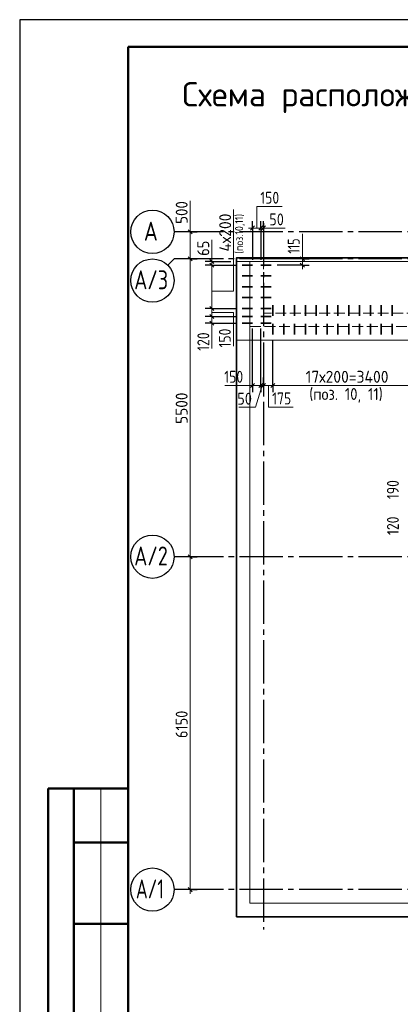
# Model space of a CAD drawing. Header units: millimetres. Extents: x 0 to 42000, y 0 to 29700.
# Tile 2 of 7: x 0 to 7027, y 11514 to 29700. Entities that reach past the tile are written whole.
import ezdxf

# ---------------------------------------------------------------- set-up
doc = ezdxf.new("R2010")
doc.units = ezdxf.units.MM
doc.linetypes.add('______2', pattern=[270, 200, -70])
doc.linetypes.add('______5', pattern=[1100, 800, -100, 100, -100])
for name, color, linetype, lineweight in [('Standard', 7, 'Continuous', 25), ('Выпуски арматуры Г-обр.', 52, 'Continuous', 25), ('ЖБ Плита Фундамента верхний уровень', 7, 'Continuous', 35), ('ЖБ Стена верхний уровень', 7, 'Continuous', 35), ('Позиционная метка номер позиции', 7, 'Continuous', 13), ('Размерная линия_ общее', 7, 'Continuous', 13), ('Текст_ общее', 7, 'Continuous', 25)]:
    doc.layers.add(name, color=color, linetype=linetype, lineweight=lineweight)
doc.layers.add('Оси', color=7, linetype='______5', true_color=0x656565)
doc.styles.add('ISOCPEUR', font='txt')

msp = doc.modelspace()

# ---------------------------------------------------------------- linework, layer by layer
at = {"layer": 'Standard', "color": 7, "linetype": 'Continuous', "lineweight": 25, "transparency": 33554687}
msp.add_line((2000, 29200), (2000, 1058), dxfattribs=at)
at = {"layer": 'Standard', "color": 7, "linetype": 'Continuous', "lineweight": 50, "transparency": 33554687}
for p, q in [((6, 15500), (0, 15500)), ((2000, 15500), (527, 15500)), ((527, 15500), (527, 9000)), ((527, 15500), (527, 9000)), ((1000, 15500), (1000, 9000)), ((2000, 14500), (1000, 14500)), ((2000, 13000), (1000, 13000))]:
    msp.add_line(p, q, dxfattribs=at)
at = {"layer": 'Standard', "color": 7, "linetype": 'Continuous', "lineweight": 13, "transparency": 33554687}
msp.add_line((1500, 15500), (1500, 9000), dxfattribs=at)
at = {"layer": 'Standard', "color": 7, "linetype": 'Continuous', "lineweight": 25, "transparency": 33554687}
msp.add_lwpolyline([(0, 0), (42000, 0), (42000, 29700), (0, 29700), (0, 0)], close=True, dxfattribs=at)
at = {"layer": 'Standard', "color": 7, "linetype": 'Continuous', "lineweight": 50, "transparency": 33554687}
msp.add_lwpolyline([(2000, 29200), (41500, 29200), (41500, 500), (2000, 500), (2000, 29200)], close=True, dxfattribs=at)
at = {"layer": 'Standard', "color": 7, "linetype": 'Continuous', "lineweight": 13, "transparency": 33554687}
for points in [[(41500, 29200), (2000, 29200), (2000, 5000), (41500, 5000), (41500, 29200)], [(4250, 13382), (41050, 13382), (41050, 25232), (4250, 25232), (4250, 13382)]]:
    msp.add_lwpolyline(points, dxfattribs=at)
at = {"layer": 'Standard', "color": 254, "linetype": 'Continuous', "lineweight": 35, "true_color": 0xc4c4ff, "transparency": 33554687}
msp.add_lwpolyline([(4005, 13129), (41295, 13129), (41295, 25303), (4005, 25303), (4005, 13129)], dxfattribs=at)
at = {"layer": 'Standard', "color": 7, "linetype": 'Continuous', "lineweight": 18, "transparency": 33554687}
msp.add_lwpolyline([(4000, 13132), (41300, 13132), (41300, 25232), (4000, 25232), (4000, 13132)], dxfattribs=at)
at = {"layer": 'Выпуски арматуры Г-обр.', "color": 7, "linetype": 'Continuous', "lineweight": 35, "transparency": 33554687}
for p, q in [((4300, 25167), (4105, 25167)), ((4450, 25167), (4645, 25167)), ((4300, 24967), (4105, 24967)), ((4450, 24967), (4645, 24967)), ((4300, 24767), (4105, 24767)), ((4450, 24767), (4645, 24767)), ((4300, 24567), (4105, 24567)), ((4450, 24567), (4645, 24567)), ((4675, 24232), (4675, 24427)), ((4875, 24232), (4875, 24427)), ((5075, 24232), (5075, 24427)), ((5275, 24232), (5275, 24427)), ((5475, 24232), (5475, 24427)), ((5675, 24232), (5675, 24427)), ((5875, 24232), (5875, 24427)), ((6075, 24232), (6075, 24427)), ((6275, 24232), (6275, 24427)), ((6475, 24232), (6475, 24427)), ((6675, 24232), (6675, 24427)), ((6875, 24232), (6875, 24427)), ((4300, 24367), (4105, 24367)), ((4300, 24217), (4105, 24217)), ((4450, 24367), (4645, 24367)), ((4450, 24217), (4645, 24217)), ((4300, 24097), (4105, 24097)), ((4450, 24097), (4645, 24097)), ((4675, 24082), (4675, 23887)), ((4875, 24082), (4875, 23887)), ((5075, 24082), (5075, 23887)), ((5275, 24082), (5275, 23887)), ((5475, 24082), (5475, 23887)), ((5675, 24082), (5675, 23887)), ((5875, 24082), (5875, 23887)), ((6075, 24082), (6075, 23887)), ((6275, 24082), (6275, 23887)), ((6475, 24082), (6475, 23887)), ((6675, 24082), (6675, 23887)), ((6875, 24082), (6875, 23887))]:
    msp.add_line(p, q, dxfattribs=at)
at = {"layer": 'ЖБ Плита Фундамента верхний уровень', "color": 8, "linetype": 'Continuous', "lineweight": 18, "transparency": 33554687}
for p, q in [((4000, 25232), (4000, 23782)), ((41300, 25232), (4000, 25232)), ((4000, 23782), (8200, 23782))]:
    msp.add_line(p, q, dxfattribs=at)
at = {"layer": 'ЖБ Стена верхний уровень', "color": 250, "linetype": '______2', "lineweight": 13, "true_color": 0x3b3b3b, "transparency": 33554687}
for p, q in [((4250, 25232), (4250, 24282)), ((4500, 25232), (4250, 25232)), ((4500, 24282), (4500, 25232)), ((4250, 24282), (4250, 24032)), ((8700, 24282), (4500, 24282)), ((4250, 24032), (8450, 24032))]:
    msp.add_line(p, q, dxfattribs=at)
at = {"layer": 'Оси', "color": 7, "linetype": 'Continuous', "lineweight": 13, "transparency": 33554687}
msp.add_line((3150, 25782), (3150, 26352), dxfattribs=at)
at = {"layer": 'Оси', "color": 8, "linetype": '______5', "lineweight": -3, "transparency": 33554687}
for p, q in [((4500, 25939), (4500, 12896)), ((41157, 25782), (3764, 25782)), ((41157, 25282), (3764, 25282)), ((41157, 19782), (3764, 19782)), ((41157, 13632), (3764, 13632))]:
    msp.add_line(p, q, dxfattribs=at)
at = {"layer": 'Оси', "color": 7, "linetype": 'Continuous', "lineweight": 25, "transparency": 33554687}
for p, q in [((3764, 25782), (2850, 25782)), ((2733, 25164), (2850, 25282)), ((3764, 25282), (2850, 25282)), ((3764, 19782), (2850, 19782)), ((3764, 13632), (2850, 13632))]:
    msp.add_line(p, q, dxfattribs=at)
for centre in [(2450, 25782), (2450, 24882), (2450, 19782), (2450, 13632)]:
    msp.add_circle(centre, 400, dxfattribs=at)
at = {"layer": 'Позиционная метка номер позиции', "color": 7, "linetype": 'Continuous', "lineweight": 13, "transparency": 33554687}
for p, q in [((4500, 25852), (4900, 25852)), ((5219, 25282), (5219, 25742)), ((3550, 25232), (3550, 25632)), ((3550, 24097), (3550, 23627)), ((4300, 22945), (3790, 22945))]:
    msp.add_line(p, q, dxfattribs=at)
for points in [[(3550, 24685), (3950, 24685), (3950, 26195)], [(4375, 25852), (4375, 26252), (4845, 26252)], [(3550, 24293), (3950, 24293), (3950, 23673)], [(4475, 22945), (4355, 22545), (4045, 22545)], [(4591, 22945), (4591, 22545), (5051, 22545)]]:
    msp.add_lwpolyline(points, dxfattribs=at)
at = {"layer": 'Размерная линия_ общее', "color": 7, "linetype": 'Continuous', "lineweight": 13, "transparency": 33554687}
for p, q in [((3150, 25782), (3150, 25857)), ((4300, 25852), (4225, 25852)), ((4300, 25852), (4450, 25852)), ((4450, 25852), (4500, 25852)), ((4500, 25852), (4575, 25852)), ((3150, 25782), (3150, 25282)), ((3150, 25282), (3150, 19782)), ((3550, 25232), (3550, 25307)), ((5219, 25282), (5219, 25357)), ((3550, 25232), (3550, 25167)), ((5219, 25167), (5219, 25092)), ((3550, 24367), (3550, 24217)), ((3550, 24217), (3550, 24097)), ((3550, 24097), (3550, 24022)), ((4300, 22945), (4225, 22945)), ((4300, 22945), (4450, 22945)), ((4450, 22945), (4500, 22945)), ((4500, 22945), (4675, 22945)), ((4675, 22945), (8075, 22945)), ((3150, 19782), (3150, 13632)), ((3150, 13632), (3150, 13557))]:
    msp.add_line(p, q, dxfattribs=at)
at = {"layer": 'Размерная линия_ общее', "color": 7, "linetype": 'Continuous', "lineweight": 25, "transparency": 33554687}
for p, q in [((4262, 25815), (4337, 25890)), ((4412, 25815), (4487, 25890)), ((4462, 25815), (4537, 25890)), ((3112, 25819), (3187, 25744)), ((3112, 25319), (3187, 25244)), ((5256, 25244), (5181, 25319)), ((3512, 25269), (3587, 25194)), ((3512, 25204), (3587, 25129)), ((5256, 25129), (5181, 25204)), ((3512, 24404), (3587, 24329)), ((3512, 24254), (3587, 24179)), ((3512, 24134), (3587, 24059)), ((4262, 22907), (4337, 22982)), ((4412, 22907), (4487, 22982)), ((4462, 22907), (4537, 22982)), ((4637, 22907), (4712, 22982)), ((3112, 19819), (3187, 19744)), ((3112, 13669), (3187, 13594))]:
    msp.add_line(p, q, dxfattribs=at)
at = {"layer": 'Размерная линия_ общее', "color": 253, "linetype": 'Continuous', "lineweight": -3, "true_color": 0xa0a0a0, "transparency": 33554687}
for p, q in [((4300, 25852), (4300, 25977)), ((4300, 25852), (4300, 25727)), ((4300, 25852), (4300, 25267)), ((4450, 25852), (4450, 25977)), ((4450, 25852), (4450, 25727)), ((4450, 25852), (4450, 25267)), ((4500, 25852), (4500, 25977)), ((4500, 25852), (4500, 25727)), ((4500, 25852), (4500, 25852)), ((3150, 25782), (3025, 25782)), ((3150, 25782), (3275, 25782)), ((3150, 25282), (3025, 25282)), ((3150, 25282), (3275, 25282)), ((5219, 25282), (4751, 25282)), ((5219, 25282), (5094, 25282)), ((5219, 25282), (5344, 25282)), ((3550, 25232), (3425, 25232)), ((3550, 25167), (3425, 25167)), ((3550, 25232), (3675, 25232)), ((3550, 25167), (3675, 25167)), ((5219, 25167), (4751, 25167)), ((5219, 25167), (5094, 25167)), ((5219, 25167), (5344, 25167)), ((3550, 24367), (3425, 24367)), ((3550, 24217), (3425, 24217)), ((3550, 24367), (3675, 24367)), ((3550, 24217), (3675, 24217)), ((3550, 24097), (3425, 24097)), ((3550, 24097), (3675, 24097)), ((4300, 22945), (4300, 23070)), ((4300, 22945), (4300, 22820)), ((4450, 22945), (4450, 23070)), ((4450, 22945), (4450, 22820)), ((4500, 22945), (4500, 23070)), ((4500, 22945), (4500, 22820)), ((4675, 22945), (4675, 23070)), ((4675, 22945), (4675, 22820)), ((3150, 19782), (3025, 19782)), ((3150, 19782), (3275, 19782)), ((3150, 13632), (3025, 13632)), ((3150, 13632), (3050, 13632)), ((3150, 13632), (3275, 13632))]:
    msp.add_line(p, q, dxfattribs=at)
for points in [[(3150, 25782), (3133, 25782), (3133, 25782), (3133, 25782), (3133, 25782), (2948, 25782)], [(3150, 25282), (3133, 25282), (3133, 25282), (3133, 25282), (3133, 25282), (3050, 25282)], [(3550, 25232), (3550, 25232), (3550, 25232), (3900, 25232)], [(3550, 25167), (3566, 25167), (3566, 25167), (3999, 25167)], [(3550, 24367), (3753, 24367), (3753, 24367), (3999, 24367)], [(3550, 24217), (3788, 24217), (3788, 24217), (3999, 24217)], [(3550, 24097), (3816, 24097), (3816, 24097), (3999, 24097)], [(4300, 22945), (4300, 22962), (4300, 22962), (4300, 23054), (4300, 23054), (4300, 23997)], [(4450, 22945), (4450, 22962), (4450, 22962), (4450, 23078), (4450, 23078), (4450, 23997)], [(4675, 22945), (4675, 22962), (4675, 22962), (4675, 23116), (4675, 23116), (4675, 23781)], [(4500, 22945), (4500, 22962), (4500, 22962), (4500, 23087), (4500, 23087), (4500, 23092)], [(3150, 19782), (3133, 19782), (3133, 19782), (3050, 19782)]]:
    msp.add_lwpolyline(points, dxfattribs=at)
at = {"layer": 'Размерная линия_ общее', "color": 7, "linetype": 'Continuous', "lineweight": 13, "transparency": 33554687}
for points in [[(5219, 25167), (5219, 25273), (5219, 25273), (5219, 25282)], [(3550, 25167), (3550, 25063), (3550, 25063), (3550, 24367)]]:
    msp.add_lwpolyline(points, dxfattribs=at)

# ---------------------------------------------------------------- texts
at = {"layer": 'Оси', "color": 7, "linetype": 'Continuous', "lineweight": 35, "transparency": 33554687, "char_height": 350, "attachment_point": 7, "style": 'ISOCPEUR'}
for s, insert, width in [('\\W0.82;А', (2292, 25618), 458.09), ('\\W0.77;А/3', (2114, 24720), 804.54), ('\\W0.77;А/2', (2114, 19620), 804.54), ('\\W0.70;А/1', (2144, 13470), 734.74)]:
    msp.add_mtext(s, dxfattribs=dict(at, insert=insert, width=width))
at = {"layer": 'Размерная линия_ общее', "color": 7, "linetype": 'Continuous', "lineweight": 25, "transparency": 33554687, "char_height": 220, "attachment_point": 7, "rotation": 90, "style": 'ISOCPEUR'}
for s, insert, width in [('\\W0.91;500', (3100, 25929), 561.99), ('\\W0.95;4х200', (3903, 25417), 895.57), ('\\W0.74;115', (5169, 25379), 455.15), ('\\W0.87;65', (3500, 25339), 403.92), ('\\W0.83;150', (3897, 23645), 508.57), ('\\W0.83;120', (3500, 23583), 508.57), ('\\W0.93;5500', (3100, 22235), 718.09), ('\\W0.83;190', (7000, 20845), 508.57), ('\\W0.83;120', (7000, 20182), 508.57), ('\\W0.87;6150', (3100, 16432), 666.9)]:
    msp.add_mtext(s, dxfattribs=dict(at, insert=insert, width=width))
at = {"layer": 'Размерная линия_ общее', "color": 7, "linetype": 'Continuous', "lineweight": 25, "transparency": 33554687, "char_height": 220, "attachment_point": 7, "style": 'ISOCPEUR'}
for s, insert, width in [('\\W0.83;150', (4441, 26302), 508.57), ('\\W0.87;50', (4607, 25902), 403.92), ('\\W0.83;150', (3776, 22995), 508.57), ('\\W0.95;17х200=3400', (5280, 22995), 1775.25), ('\\W0.87;50', (4017, 22590), 403.94), ('\\W0.83;175', (4660, 22595), 508.57)]:
    msp.add_mtext(s, dxfattribs=dict(at, insert=insert, width=width))
at = {"layer": 'Текст_ общее', "color": 7, "linetype": 'Continuous', "lineweight": 50, "transparency": 33554687, "insert": (3000, 27975), "char_height": 450, "width": 22194.16, "attachment_point": 7, "style": 'ISOCPEUR'}
msp.add_mtext('\\W0.99;Схема расположения выпусков из конструкции плиты ростверка в осях 2-13', dxfattribs=at)
at = {"layer": 'Текст_ общее', "color": 7, "linetype": 'Continuous', "lineweight": 13, "transparency": 33554687, "insert": (4161, 25377), "char_height": 150, "width": 920.23, "attachment_point": 7, "rotation": 90, "style": 'ISOCPEUR'}
msp.add_mtext('\\W0.88;(поз.10,11)', dxfattribs=at)
at = {"layer": 'Текст_ общее', "color": 7, "linetype": 'Continuous', "lineweight": 25, "transparency": 33554687, "insert": (5346, 22625), "char_height": 220, "width": 1615.88, "attachment_point": 7, "style": 'ISOCPEUR'}
msp.add_mtext('\\W0.90;(поз. 10, 11)', dxfattribs=at)

doc.saveas('drawing.dxf')
